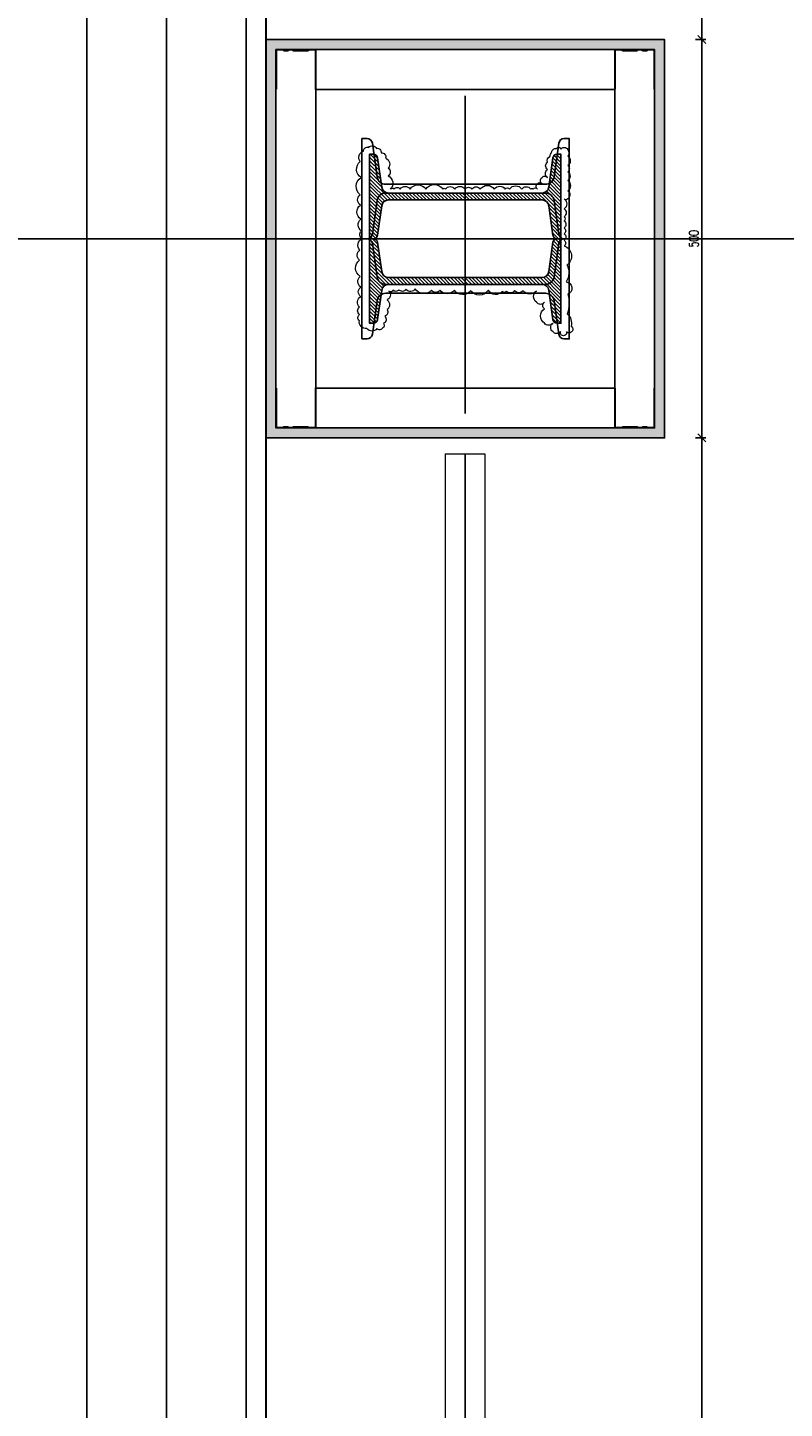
# Model space of a CAD drawing. Header units: centimetres. Extents: x -228435 to 111511, y -89367 to 428125.
# Tile 84 of 216: x -15189 to -14240, y 45532 to 47265. Entities that reach past the tile are written whole.
import ezdxf
from ezdxf.xclip import XClip

# ---------------------------------------------------------------- set-up
doc = ezdxf.new("R2010")
doc.units = ezdxf.units.CM
doc.header["$LTSCALE"] = 50
doc.header["$XCLIPFRAME"] = 0
doc.header["$PDMODE"] = 35
doc.header["$PDSIZE"] = 0.1
for name, pattern in [('Balustrady$0$DASHED', [0.75, 0.5, -0.25]), ('DASHDOT2', [12.7, 6.35, -3.175, 0, -3.175]), ('DIVIDE', [31.75, 12.7, -6.35, 0, -6.35, 0, -6.35])]:
    doc.linetypes.add(name, pattern=pattern)
doc.layers.get('0').update_dxf_attribs({"color": 8})
doc.layers.get('DEFPOINTS').update_dxf_attribs({"color": 8})
for name, color, linetype in [('ARCH_INFO_OSIE', 8, 'Continuous'), ('ARCH_INFO_OSIE_IST', 8, 'DASHDOT2'), ('ARCH_SCHODY_IST', 8, 'Continuous'), ('ARCH_STROP', 8, 'Continuous'), ('Balustrady$0$ARCH_WITRYNA', 8, 'Continuous'), ('Kondygnacja +0$0$ARCH_STAL_IST', 8, 'Continuous'), ('Kondygnacja -1$0$ARCH_STAL_IST', 8, 'Continuous'), ('Obudowy i okł. słupów$0$ARCH_GK', 8, 'Continuous'), ('Obudowy i okł. słupów$0$ARCH_PROFILE', 8, 'Continuous'), ('Osie rzutów$0$ARCH_INFO_OSIE_OPISY_IST', 8, 'Continuous'), ('RYSUNKOWE_XREF', 8, 'Continuous')]:
    doc.layers.add(name, color=color, linetype=linetype)
for name, color, linetype, lineweight in [('Kondygnacja +0$0$ARCH_WIDOK', 8, 'Continuous', 13), ('Kondygnacja -1$0$ARCH_INFO_WYMIARY', 8, 'Continuous', 9), ('Obudowy i okł. słupów$0$ARCH_hatch', 8, 'Continuous', 13), ('Obudowy i okł. słupów$0$ARCH_WIDOK', 8, 'Continuous', 13)]:
    doc.layers.add(name, color=color, linetype=linetype, lineweight=lineweight)
doc.styles.add('Kondygnacja -1$0$Romans', font='Romans.shx', dxfattribs={"width": 0.7})
doc.dimstyles.new('Kondygnacja -1$0$Wymiary 1-100', dxfattribs={"dimtxt": 12, "dimasz": 10, "dimexe": 5, "dimexo": 0, "dimgap": 4, "dimtad": 1, "dimrnd": 0.5, "dimzin": 12, "dimdsep": 46, "dimtxsty": 'Kondygnacja -1$0$Romans', "dimblk": 'Kondygnacja -1$0$_Oblique', "dimcen": 10, "dimdle": 10, "dimclrt": 55, "dimazin": 0, "dimtfac": 1, "dimtmove": 1, "dimatfit": 3, "dimfxl": 0, "dimtolj": 1, "dimtzin": 0, "dimarcsym": 0})
pattern_1 = [(315, (7779.81467, 18266.4735), (0.224506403, 0.224506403), [])]

# ---------------------------------------------------------------- blocks, each defined once
blk = doc.blocks.new('Osie rzutów')
at = {"layer": 'ARCH_INFO_OSIE_IST', "ltscale": 10}
blk.add_line((4436.04, 9200), (15156.54, 9200), dxfattribs=at)
blk = doc.blocks.new('c blok')
at = {"layer": 'Kondygnacja -1$0$ARCH_STAL_IST'}
h = blk.add_hatch(dxfattribs=at)
h.set_pattern_fill('ANSI31', color=256, scale=0.1, angle=270, style=0)
h.set_pattern_definition(pattern_1)
edge = h.paths.add_edge_path()
edge.add_arc((16972.97, 7625.71), 0.87, 360, 442.0272)
edge.add_line((16973.09, 7626.57), (16969.42, 7627.08))
edge.add_arc((16969.49, 7627.6), 0.52, 180, 262.0272, ccw=False)
edge.add_line((16968.97, 7627.6), (16968.97, 7628.09))
edge.add_line((16968.97, 7628.09), (16979.57, 7628.09))
edge.add_line((16979.57, 7628.09), (16979.57, 7627.6))
edge.add_arc((16979.05, 7627.6), 0.52, -82.0272, 0, ccw=False)
edge.add_line((16979.12, 7627.08), (16975.46, 7626.57))
edge.add_arc((16975.58, 7625.71), 0.87, 97.9728, 180)
edge.add_line((16974.71, 7625.71), (16974.71, 7606.46))
edge.add_arc((16975.58, 7606.46), 0.87, 180, 262.0272)
edge.add_line((16975.46, 7605.6), (16979.12, 7605.09))
edge.add_arc((16979.05, 7604.57), 0.52, 0, 82.0272, ccw=False)
edge.add_line((16979.57, 7604.57), (16979.57, 7604.09))
edge.add_line((16979.57, 7604.09), (16968.97, 7604.09))
edge.add_line((16968.97, 7604.09), (16968.97, 7604.57))
edge.add_arc((16969.49, 7604.57), 0.52, 97.9728, 180, ccw=False)
edge.add_line((16969.42, 7605.09), (16973.09, 7605.6))
edge.add_arc((16972.97, 7606.46), 0.87, 277.9728, 360)
edge.add_line((16973.84, 7606.46), (16973.84, 7625.71))
h = blk.add_hatch(dxfattribs=at)
h.set_pattern_fill('ANSI31', color=256, scale=0.1, angle=270, style=0)
h.set_pattern_definition(pattern_1)
edge = h.paths.add_edge_path()
edge.add_arc((16986.18, 7625.71), 0.87, 97.9728, 180, ccw=False)
edge.add_line((16986.06, 7626.57), (16989.72, 7627.08))
edge.add_arc((16989.65, 7627.6), 0.52, 277.9728, 360)
edge.add_line((16990.17, 7627.6), (16990.17, 7628.09))
edge.add_line((16990.17, 7628.09), (16979.57, 7628.09))
edge.add_line((16979.57, 7628.09), (16979.57, 7627.6))
edge.add_arc((16980.09, 7627.6), 0.52, 180, 262.0272)
edge.add_line((16980.02, 7627.08), (16983.69, 7626.57))
edge.add_arc((16983.57, 7625.71), 0.87, 0, 82.0272, ccw=False)
edge.add_line((16984.44, 7625.71), (16984.44, 7606.46))
edge.add_arc((16983.57, 7606.46), 0.87, 277.9728, 360, ccw=False)
edge.add_line((16983.69, 7605.6), (16980.02, 7605.09))
edge.add_arc((16980.09, 7604.57), 0.52, 97.9728, 180)
edge.add_line((16979.57, 7604.57), (16979.57, 7604.09))
edge.add_line((16979.57, 7604.09), (16990.17, 7604.09))
edge.add_line((16990.17, 7604.09), (16990.17, 7604.57))
edge.add_arc((16989.65, 7604.57), 0.52, 0, 82.0272)
edge.add_line((16989.72, 7605.09), (16986.06, 7605.6))
edge.add_arc((16986.18, 7606.46), 0.87, 180, 262.0272, ccw=False)
edge.add_line((16985.31, 7606.46), (16985.31, 7625.71))
at = {"layer": 'Obudowy i okł. słupów$0$ARCH_hatch'}
h = blk.add_hatch(dxfattribs=at)
h.set_pattern_fill('AR-SAND', color=256, scale=0.01, style=0)
h.paths.add_polyline_path([(16954.57, 7641.09), (16954.57, 7591.09), (17004.57, 7591.09), (17004.57, 7641.09)])
h.paths.add_polyline_path([(17003.32, 7639.84), (17003.32, 7592.34), (16955.82, 7592.34), (16955.82, 7639.84)], flags=16)
at = {"layer": 'ARCH_INFO_OSIE', "linetype": 'DIVIDE', "ltscale": 0.1}
for points in [[(16979.57, 7598.09), (16979.57, 7630.09)], [(16997.52, 7616.09), (16957.62, 7616.09)], [(16974.71, 7616.09), (16984.44, 7616.09)]]:
    blk.add_lwpolyline(points, dxfattribs=at)
at = {"layer": 'Kondygnacja -1$0$ARCH_STAL_IST'}
for points in [[(16973.84, 7625.71, 0.37402), (16973.09, 7626.57), (16969.42, 7627.08, -0.37402), (16968.97, 7627.6), (16968.97, 7628.09), (16979.57, 7628.09), (16979.57, 7627.6, -0.37402), (16979.12, 7627.08), (16975.46, 7626.57, 0.37402), (16974.71, 7625.71), (16974.71, 7606.46, 0.37402), (16975.46, 7605.6), (16979.12, 7605.09, -0.37402), (16979.57, 7604.57), (16979.57, 7604.09), (16968.97, 7604.09), (16968.97, 7604.57, -0.37402), (16969.42, 7605.09), (16973.09, 7605.6, 0.37402), (16973.84, 7606.46)], [(16985.31, 7625.71, -0.37402), (16986.06, 7626.57), (16989.72, 7627.08, 0.37402), (16990.17, 7627.6), (16990.17, 7628.09), (16979.57, 7628.09), (16979.57, 7627.6, 0.37402), (16980.02, 7627.08), (16983.69, 7626.57, -0.37402), (16984.44, 7625.71), (16984.44, 7606.46, -0.37402), (16983.69, 7605.6), (16980.02, 7605.09, 0.37402), (16979.57, 7604.57), (16979.57, 7604.09), (16990.17, 7604.09), (16990.17, 7604.57, 0.37402), (16989.72, 7605.09), (16986.06, 7605.6, -0.37402), (16985.31, 7606.46)]]:
    blk.add_lwpolyline(points, format="xyb", close=True, dxfattribs=at)
at = {"layer": 'Obudowy i okł. słupów$0$ARCH_GK'}
for points in [[(16954.57, 7591.09), (17004.57, 7591.09), (17004.57, 7641.09), (16954.57, 7641.09)], [(16955.82, 7592.34), (17003.32, 7592.34), (17003.32, 7639.84), (16955.82, 7639.84)]]:
    blk.add_lwpolyline(points, close=True, dxfattribs=at)
at = {"layer": 'Obudowy i okł. słupów$0$ARCH_PROFILE'}
for points in [[(16955.84, 7638.25), (16955.92, 7638.34), (16955.92, 7638.84), (16955.82, 7638.94), (16955.82, 7639.84), (16960.8, 7639.84, -1), (16960.8, 7639.79), (16955.87, 7639.79), (16955.87, 7638.96), (16955.97, 7638.86), (16955.97, 7638.32), (16955.87, 7638.22), (16955.87, 7637.76), (16955.97, 7637.66), (16955.97, 7635.82), (16955.87, 7635.72), (16955.87, 7634.89), (16960.8, 7634.89, -1), (16960.8, 7634.84), (16955.82, 7634.84), (16955.82, 7635.74), (16955.92, 7635.84), (16955.92, 7637.64), (16955.84, 7637.72)], [(17003.31, 7638.25), (17003.22, 7638.34), (17003.22, 7638.84), (17003.32, 7638.94), (17003.32, 7639.84), (16998.35, 7639.84, 1), (16998.35, 7639.79), (17003.27, 7639.79), (17003.27, 7638.96), (17003.17, 7638.86), (17003.17, 7638.32), (17003.27, 7638.22), (17003.27, 7637.76), (17003.17, 7637.66), (17003.17, 7635.82), (17003.27, 7635.72), (17003.27, 7634.89), (16998.35, 7634.89, 1), (16998.35, 7634.84), (17003.32, 7634.84), (17003.32, 7635.74), (17003.22, 7635.84), (17003.22, 7637.64), (17003.31, 7637.72)], [(16955.84, 7593.92), (16955.92, 7593.84), (16955.92, 7593.34), (16955.82, 7593.24), (16955.82, 7592.34), (16960.8, 7592.34, 1), (16960.8, 7592.39), (16955.87, 7592.39), (16955.87, 7593.22), (16955.97, 7593.32), (16955.97, 7593.86), (16955.87, 7593.96), (16955.87, 7594.42), (16955.97, 7594.52), (16955.97, 7596.36), (16955.87, 7596.46), (16955.87, 7597.29), (16960.8, 7597.29, 1), (16960.8, 7597.34), (16955.82, 7597.34), (16955.82, 7596.44), (16955.92, 7596.34), (16955.92, 7594.54), (16955.84, 7594.45)], [(17003.31, 7593.92), (17003.22, 7593.84), (17003.22, 7593.34), (17003.32, 7593.24), (17003.32, 7592.34), (16998.35, 7592.34, -1), (16998.35, 7592.39), (17003.27, 7592.39), (17003.27, 7593.22), (17003.17, 7593.32), (17003.17, 7593.86), (17003.27, 7593.96), (17003.27, 7594.42), (17003.17, 7594.52), (17003.17, 7596.36), (17003.27, 7596.46), (17003.27, 7597.29), (16998.35, 7597.29, -1), (16998.35, 7597.34), (17003.32, 7597.34), (17003.32, 7596.44), (17003.22, 7596.34), (17003.22, 7594.54), (17003.31, 7594.45)]]:
    blk.add_lwpolyline(points, format="xyb", close=True, dxfattribs=at)
blk.add_lwpolyline([(16998.32, 7608.34), (16998.32, 7597.34), (16960.82, 7597.34), (16960.82, 7634.84), (16998.32, 7634.84), (16998.32, 7608.34)], dxfattribs=at)
at = {"layer": 'Obudowy i okł. słupów$0$ARCH_WIDOK'}
blk.add_lwpolyline([(16985.81, 7606.7, 0.520567), (16985.81, 7607.17, 0.520567), (16985.81, 7607.93, 0.520567), (16985.81, 7609.16, 0.520567), (16985.81, 7611.14, 0.520567), (16985.81, 7613.26, 0.520567), (16985.81, 7613.62, 0.520567), (16985.81, 7614.77, 0.520567), (16985.81, 7616.05, 0.520567), (16985.81, 7616.92, 0.520567), (16985.81, 7617.97, 0.520567), (16985.81, 7619.73, 0.520567), (16985.81, 7621.1, 0.520567), (16985.81, 7621.63, 0.520567), (16985.81, 7623.18, 0.520567), (16985.81, 7624.3, 0.520567), (16985.81, 7624.61, 0.520567), (16985.81, 7625.14, 0.520567), (16986.46, 7625.14, 0.520567), (16986.46, 7625.71, 0.520567), (16987.24, 7625.71, 0.520567), (16987.24, 7626.4, 0.520567), (16988.25, 7626.4, 0.520567), (16989.19, 7626.4, 0.391103), (16989.88, 7626.7, 0.097049), (16990.46, 7626.93, 0.466209), (16990.88, 7627.53, 0.695481), (16990.81, 7628.07, 0.486099), (16990.88, 7628.85, 0.35864), (16989.92, 7628.97, 0.520567), (16988.75, 7628.94, 0.520567), (16987.98, 7628.94, 0.520567), (16986.88, 7628.94, 0.520567), (16985.59, 7628.94, 0.520567), (16984.58, 7628.94, 0.520567), (16984.58, 7628.49, 0.520567), (16983.32, 7628.49, 0.520567), (16982.34, 7628.49, 0.520567), (16981.8, 7628.49, 0.520567), (16980.93, 7628.49, 0.520567), (16980.18, 7628.49, 0.520567), (16979.39, 7628.49, 0.520567), (16978.66, 7628.49, 0.630412), (16976.28, 7628.82, 0.291029), (16974.15, 7628.73, 0.793013), (16972.62, 7628.97, 0.148616), (16970.16, 7628.88, 0.285246), (16968.59, 7629.35, 1.165163), (16967.9, 7628.79, 1.326239), (16967.91, 7628.03, 0.520567), (16967.91, 7627.08, 0.520567), (16968.98, 7627.08, 0.520567), (16968.98, 7626.01, 0.520567), (16970.78, 7626.01, 0.520567), (16971.59, 7626.01, 0.520567), (16971.59, 7625.03, 0.520567), (16973.05, 7625.03, 0.520567), (16973.05, 7623.35, 0.520567), (16973.09, 7622.27, 0.520567), (16972.96, 7621.26, 0.520567), (16972.94, 7620.73, 0.520567), (16973.11, 7618.98, 0.520567), (16973.05, 7616.75, 0.520567), (16973.11, 7614.72, 0.520567), (16973.11, 7612.93, 0.520567), (16973.13, 7611.84, 0.520567), (16973.28, 7609.82, 0.520567), (16973.22, 7608.64, 0.520567), (16973.17, 7607.75, 0.520567), (16973.13, 7607.04, 0.520567), (16972.98, 7606.51, 0.520567), (16971.89, 7606.28, 0.520567), (16970.67, 7606.28, 0.520567), (16969.85, 7605.98, 0.520567), (16968.92, 7605.84, 0.520567), (16968.39, 7605.73, 0.520567), (16968.29, 7604.99, 0.520567), (16968.31, 7603.75, 0.520567), (16969.28, 7602.8, 0.520567), (16970.06, 7602.84, 0.520567), (16970.98, 7602.8, 0.520567), (16972.29, 7602.99, 0.520567), (16973.51, 7602.99, 0.520567), (16974.84, 7602.91, 0.520567), (16976.9, 7602.82, 0.520567), (16978.12, 7602.87, 0.520567), (16979.57, 7603.16, 0.520567), (16980.54, 7603.06, 0.520567), (16982.03, 7602.99, 0.520567), (16983.8, 7602.93, 0.520567), (16985.08, 7602.91, 0.520567), (16987.25, 7603.03, 0.520567), (16989.25, 7602.91, 0.520567), (16990.58, 7603.31, 0.520567), (16991.04, 7603.98, 0.520567), (16990.91, 7604.95, 0.520567), (16990.37, 7605.54, 0.520567), (16989.67, 7606.09, 0.520567), (16988.43, 7606.43, 0.520567), (16987.46, 7606.43, 0.520567)], format="xyb", close=True, dxfattribs=at)
blk = doc.blocks.new('A$C6FDA0163')
at = {"layer": 'ARCH_INFO_OSIE_IST', "ltscale": 2}
blk.add_line((189.97, 96.08), (189.97, -1924.11), dxfattribs=at)
at = {"layer": 'ARCH_SCHODY_IST'}
for p, q in [((142.5, -185.96), (142.5, -1169.65)), ((152.5, -185.96), (152.5, -1172.05)), ((162.5, -246.72), (162.5, -1174.45))]:
    blk.add_line(p, q, dxfattribs=at)
at = {"layer": 'ARCH_STROP'}
blk.add_lwpolyline([(-165, -117.05), (165, -117.05), (165, -1799.05), (-165, -1799.05)], close=True, dxfattribs=at)
at = {"layer": 'Balustrady$0$ARCH_WITRYNA', "linetype": 'Balustrady$0$DASHED', "ltscale": 10, "elevation": 630}
blk.add_lwpolyline([(189.94, -646.05), (189.94, -1192.05)], dxfattribs=at)
at = {"layer": 'Kondygnacja +0$0$ARCH_WIDOK'}
blk.add_line((187.44, -646.05, 630), (192.44, -646.05, 630), dxfattribs=at)
blk.add_lwpolyline([(162.44, -1633.55), (164.97, -1633.55), (164.97, -246.72), (162.44, -246.72)], dxfattribs=at)
at = {"layer": 'Kondygnacja +0$0$ARCH_WIDOK', "elevation": 630}
for points in [[(187.44, -646.05), (187.44, -1192.05)], [(192.44, -646.05), (192.44, -1192.05)]]:
    blk.add_lwpolyline(points, dxfattribs=at)
at = {"xscale": -1, "rotation": 270}
blk.add_blockref('c blok', (-7426.12, -17598.62, -630), dxfattribs=at)
at = {"layer": 'RYSUNKOWE_XREF'}
blk.add_blockref('Osie rzutów', (-10460.03, -9819.05, -630), dxfattribs=at)
blk = doc.blocks.new('Kondygnacja -1$0$_Oblique')
at = {"color": 0, "linetype": 'ByBlock', "lineweight": -2}
blk.add_line((-0.5, -0.5), (0.5, 0.5), dxfattribs=at)
blk = doc.blocks.new('*D1090')
at = {"layer": 'DEFPOINTS', "color": 0, "lineweight": 40}
for p in [(-14475.5, 46750), (-14343.7, 46750), (-14568.9, 41250)]:
    blk.add_point(p, dxfattribs=at)
at = {"layer": 'Kondygnacja -1$0$ARCH_INFO_WYMIARY', "color": 0, "lineweight": -2}
for p, q in [((-14351.7, 46750), (-14338.7, 46750)), ((-14343.7, 41240), (-14343.7, 46760)), ((-14351.7, 41250), (-14338.7, 41250))]:
    blk.add_line(p, q, dxfattribs=at)
at = {"layer": 'Kondygnacja -1$0$ARCH_INFO_WYMIARY', "color": 0, "lineweight": -2, "xscale": 10, "yscale": 10, "zscale": 10}
for p, rotation in [((-14343.7, 46750), 90), ((-14343.7, 41250), 270)]:
    blk.add_blockref('Kondygnacja -1$0$_Oblique', p, dxfattribs=dict(at, rotation=rotation))
at = {"layer": 'Kondygnacja -1$0$ARCH_INFO_WYMIARY', "color": 55, "insert": (-14353.7, 44000), "char_height": 12, "attachment_point": 5, "rotation": 90, "style": 'Kondygnacja -1$0$Romans'}
blk.add_mtext('\\A1;5500', dxfattribs=at)
blk = doc.blocks.new('*D1091')
at = {"layer": 'DEFPOINTS', "color": 0, "lineweight": 40}
for p in [(-14456.1, 47250), (-14343.7, 47250), (-14475.5, 46750)]:
    blk.add_point(p, dxfattribs=at)
at = {"layer": 'Kondygnacja -1$0$ARCH_INFO_WYMIARY', "color": 0, "lineweight": -2}
for p, q in [((-14351.7, 47250), (-14338.7, 47250)), ((-14343.7, 46740), (-14343.7, 47260)), ((-14351.7, 46750), (-14338.7, 46750))]:
    blk.add_line(p, q, dxfattribs=at)
at = {"layer": 'Kondygnacja -1$0$ARCH_INFO_WYMIARY', "color": 0, "lineweight": -2, "xscale": 10, "yscale": 10, "zscale": 10}
for p, rotation in [((-14343.7, 47250), 90), ((-14343.7, 46750), 270)]:
    blk.add_blockref('Kondygnacja -1$0$_Oblique', p, dxfattribs=dict(at, rotation=rotation))
at = {"layer": 'Kondygnacja -1$0$ARCH_INFO_WYMIARY', "color": 55, "insert": (-14353.7, 47000), "char_height": 12, "attachment_point": 5, "rotation": 90, "style": 'Kondygnacja -1$0$Romans'}
blk.add_mtext('\\A1;500', dxfattribs=at)
blk = doc.blocks.new('*D1092')
at = {"layer": 'DEFPOINTS', "color": 0, "lineweight": 40}
for p in [(-14431.5, 52580, 6300), (-14343.7, 52580), (-14456.1, 47250)]:
    blk.add_point(p, dxfattribs=at)
at = {"layer": 'Kondygnacja -1$0$ARCH_INFO_WYMIARY', "color": 0, "lineweight": -2}
for p, q in [((-14343.7, 47240), (-14343.7, 52590)), ((-14338.9, 52580), (-14338.7, 52580)), ((-14351.7, 47250), (-14338.7, 47250))]:
    blk.add_line(p, q, dxfattribs=at)
at = {"layer": 'Kondygnacja -1$0$ARCH_INFO_WYMIARY', "color": 0, "lineweight": -2, "xscale": 10, "yscale": 10, "zscale": 10}
for p, rotation in [((-14343.7, 52580), 90), ((-14343.7, 47250), 270)]:
    blk.add_blockref('Kondygnacja -1$0$_Oblique', p, dxfattribs=dict(at, rotation=rotation))
at = {"layer": 'Kondygnacja -1$0$ARCH_INFO_WYMIARY', "color": 55, "insert": (-14353.7, 49915), "char_height": 12, "attachment_point": 5, "rotation": 90, "style": 'Kondygnacja -1$0$Romans'}
blk.add_mtext('\\A1;5330', dxfattribs=at)

msp = doc.modelspace()

# ---------------------------------------------------------------- linework, layer by layer
at = {"layer": 'Kondygnacja +0$0$ARCH_STAL_IST', "elevation": 630}
for points in [[(-14770, 47000), (-14770, 47125.66667), (-14763.55684, 47125.66667, -0.3740358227), (-14756.90504, 47119.88125), (-14751.02435, 47077.87627, 0.3740358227), (-14740.08107, 47068.35833), (-14539.91893, 47068.35833, 0.3740358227), (-14528.97565, 47077.87627), (-14523.09496, 47119.88125, -0.3740358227), (-14516.44316, 47125.66667), (-14510, 47125.66667), (-14510, 47000), (-14516.44316, 47000, -0.3740358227), (-14523.09496, 47005.78542), (-14528.97565, 47047.79039, 0.3740358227), (-14539.91893, 47057.30833), (-14740.08107, 47057.30833, 0.3740358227), (-14751.02435, 47047.79039), (-14756.90504, 47005.78542, -0.3740358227), (-14763.55684, 47000)], [(-14770, 46874.33333), (-14770, 47000), (-14763.55684, 47000, -0.3740358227), (-14756.90504, 46994.21458), (-14751.02435, 46952.20961, 0.3740358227), (-14740.08107, 46942.69167), (-14539.91893, 46942.69167, 0.3740358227), (-14528.97565, 46952.20961), (-14523.09496, 46994.21458, -0.3740358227), (-14516.44316, 47000), (-14510, 47000), (-14510, 46874.33333), (-14516.44316, 46874.33333, -0.3740358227), (-14523.09496, 46880.11875), (-14528.97565, 46922.12373, 0.3740358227), (-14539.91893, 46931.64167), (-14740.08107, 46931.64167, 0.3740358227), (-14751.02435, 46922.12373), (-14756.90504, 46880.11875, -0.3740358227), (-14763.55684, 46874.33333)]]:
    msp.add_lwpolyline(points, format="xyb", close=True, dxfattribs=at)

# ---------------------------------------------------------------- block references
ref = msp.add_blockref('A$C6FDA0163', (-16540, 53190.5, 630), dxfattribs=dict(xscale=10, yscale=10, zscale=10))
XClip(ref).set_block_clipping_path([(-400.031931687, -2219.05), (399.968068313, 380.95)])
at = {"layer": 'Osie rzutów$0$ARCH_INFO_OSIE_OPISY_IST', "xscale": 10, "yscale": 10, "zscale": 10}
msp.add_blockref('Osie rzutów', (-121140, -45000, 630), dxfattribs=at)

# ---------------------------------------------------------------- dimensions: what is measured, and where the dimension line sits
at = {"layer": 'Kondygnacja -1$0$ARCH_INFO_WYMIARY'}
for base, p1, p2, picture, middle in [((-14343.69528, 52580, -5670), (-14456.13863, 47250, -5670), (-14431.45821, 52580, 630), '*D1092', (-14353.69528, 49915, -5670)), ((-14343.69528, 47250, -5670), (-14475.49612, 46750, -5670), (-14456.13863, 47250, -5670), '*D1091', (-14353.69528, 47000, -5670)), ((-14343.69528, 46750, -5670), (-14568.93901, 41250, -5670), (-14475.49612, 46750, -5670), '*D1090', (-14353.69528, 44000, -5670))]:
    dim = msp.add_linear_dim(base=base, p1=p1, p2=p2, angle=90, dimstyle='Kondygnacja -1$0$Wymiary 1-100', dxfattribs=at)
    dim.commit()
    dim.dimension.update_dxf_attribs({"geometry": picture, "text_midpoint": middle})

doc.saveas('drawing.dxf')
